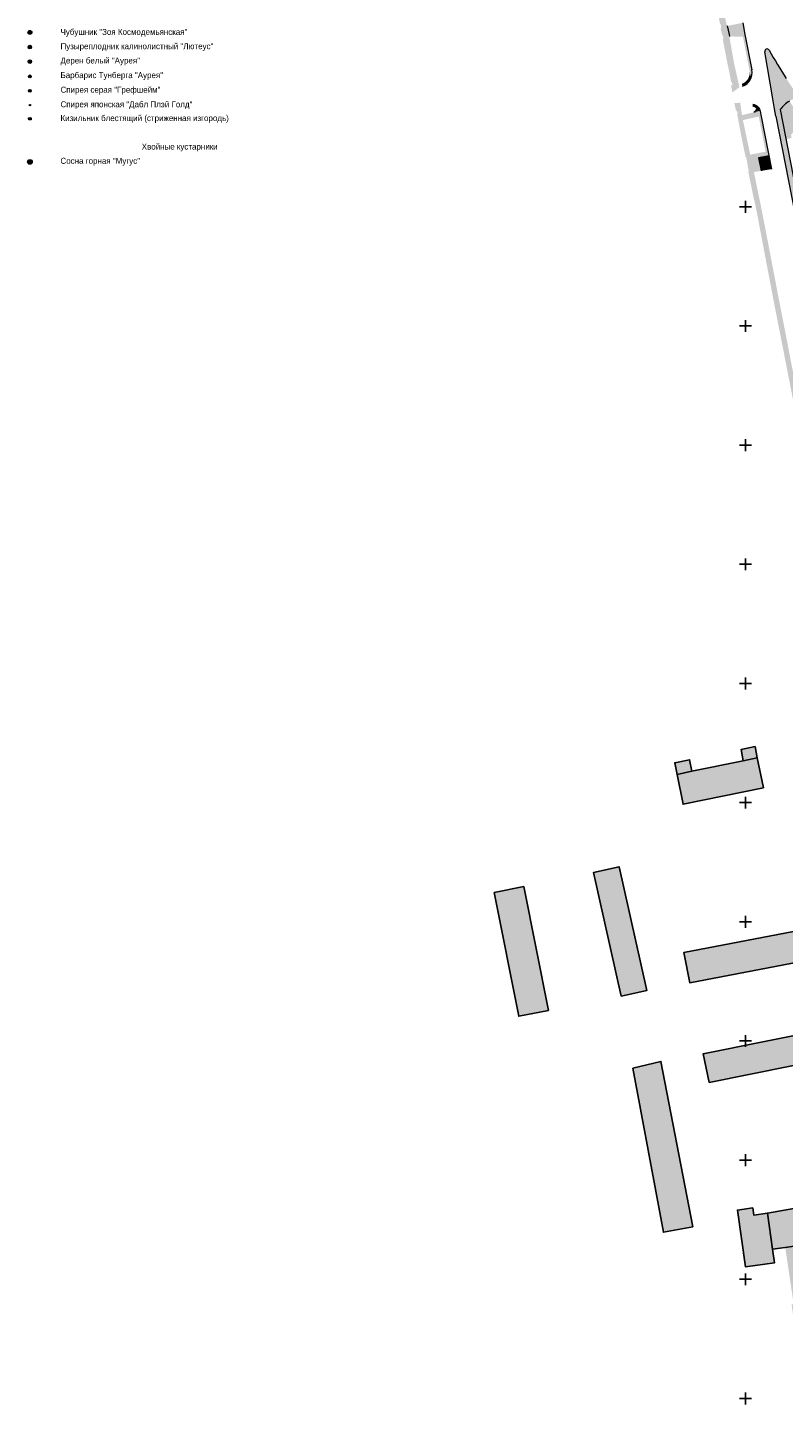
# Model space of a CAD drawing. Header units: millimetres. Extents: x 4385 to 11928, y 17253 to 36963.
# Tile 8 of 256: x 5499 to 5816, y 18248 to 18825. Entities that reach past the tile are written whole.
import ezdxf

# ---------------------------------------------------------------- set-up
doc = ezdxf.new("R2010")
doc.units = ezdxf.units.MM
doc.layers.add('Геоподоснова_34179-21 от 9.08.21$0$Координатные кресты', color=7, linetype='Continuous', lineweight=25)
doc.layers.add('ГП_реконстр_Ботаническая$0$ГП_дороги_УДС', color=205, linetype='Continuous', lineweight=5)
doc.layers.add('ГП_здан_сущ', color=7, linetype='Continuous')
for name, color, linetype, lineweight, true_color in [('ГП_здан_сущ_штриховка', 253, 'Continuous', 0, 0x828282), ('ОЗЕЛ_Ботаническая_Р$0$ГП_рамка', 7, 'Continuous', 15, 0x000000), ('ОЗЕЛ_Ботаническая_Р$0$ОЗЕЛ_растительность', 7, 'Continuous', 5, 0x000000), ('ОЗЕЛ_Ботаническая_Р$0$ОЗЕЛ_растительность_кустарники', 7, 'Continuous', 5, 0x000000)]:
    doc.layers.add(name, color=color, linetype=linetype, lineweight=lineweight, true_color=true_color)
for name, color, linetype, lineweight, true_color, transparency in [('ГП_реконстр_Ботаническая$0$ГП_озел_проект_УДС', 7, 'Continuous', 0, 0xbedfd7, 0.5), ('ГП_реконстр_Ботаническая$0$ГП_тротуары_штриховка_УДС', 7, 'Continuous', 0, 0xd3c4ab, 0.5), ('ОЗЕЛ_Ботаническая_Р$0$ОЗЕЛ_растительность_заливка', 7, 'Continuous', 0, 0x000000, 0.2)]:
    doc.layers.add(name, color=color, linetype=linetype, lineweight=lineweight, true_color=true_color, transparency=transparency)
doc.styles.add('ОЗЕЛ_Ботаническая_Р$0$GENERATED_STYLE_1', font='GOTHIC.TTF')

# ---------------------------------------------------------------- blocks, each defined once
blk = doc.blocks.new('Геоподоснова_34179-21 от 9.08.21$0$KREST')
at = {"layer": 'Геоподоснова_34179-21 от 9.08.21$0$Координатные кресты', "color": 7, "linetype": 'Continuous', "lineweight": 25}
for p, q in [((-2.5, 0), (2.5, 0)), ((0, -2.5), (0, 2.5))]:
    blk.add_line(p, q, dxfattribs=at)
blk = doc.blocks.new('Геоподоснова_34179-21 от 9.08.21$0$KREST_1')
at = {"layer": 'Геоподоснова_34179-21 от 9.08.21$0$Координатные кресты', "color": 7, "linetype": 'Continuous', "lineweight": 25}
for p, q in [((-2.5, 0), (2.5, 0)), ((0, -2.5), (0, 2.5))]:
    blk.add_line(p, q, dxfattribs=at)
blk = doc.blocks.new('Геоподоснова_34179-21 от 9.08.21$0$KREST_2')
at = {"layer": 'Геоподоснова_34179-21 от 9.08.21$0$Координатные кресты', "color": 7, "linetype": 'Continuous', "lineweight": 25}
for p, q in [((-2.5, 0), (2.5, 0)), ((0, -2.5), (0, 2.5))]:
    blk.add_line(p, q, dxfattribs=at)
blk = doc.blocks.new('Геоподоснова_34179-21 от 9.08.21$0$KREST_3')
at = {"layer": 'Геоподоснова_34179-21 от 9.08.21$0$Координатные кресты', "color": 7, "linetype": 'Continuous', "lineweight": 25}
for p, q in [((-2.5, 0), (2.5, 0)), ((0, -2.5), (0, 2.5))]:
    blk.add_line(p, q, dxfattribs=at)
blk = doc.blocks.new('Геоподоснова_34179-21 от 9.08.21$0$KREST_4')
at = {"layer": 'Геоподоснова_34179-21 от 9.08.21$0$Координатные кресты', "color": 7, "linetype": 'Continuous', "lineweight": 25}
for p, q in [((-2.5, 0), (2.5, 0)), ((0, -2.5), (0, 2.5))]:
    blk.add_line(p, q, dxfattribs=at)
blk = doc.blocks.new('Геоподоснова_34179-21 от 9.08.21$0$KREST_5')
at = {"layer": 'Геоподоснова_34179-21 от 9.08.21$0$Координатные кресты', "color": 7, "linetype": 'Continuous', "lineweight": 25}
for p, q in [((-2.5, 0), (2.5, 0)), ((0, -2.5), (0, 2.5))]:
    blk.add_line(p, q, dxfattribs=at)
blk = doc.blocks.new('Геоподоснова_34179-21 от 9.08.21$0$KREST_6')
at = {"layer": 'Геоподоснова_34179-21 от 9.08.21$0$Координатные кресты', "color": 7, "linetype": 'Continuous', "lineweight": 25}
for p, q in [((-2.5, 0), (2.5, 0)), ((0, -2.5), (0, 2.5))]:
    blk.add_line(p, q, dxfattribs=at)
blk = doc.blocks.new('Геоподоснова_34179-21 от 9.08.21$0$KREST_7')
at = {"layer": 'Геоподоснова_34179-21 от 9.08.21$0$Координатные кресты', "color": 7, "linetype": 'Continuous', "lineweight": 25}
for p, q in [((-2.5, 0), (2.5, 0)), ((0, -2.5), (0, 2.5))]:
    blk.add_line(p, q, dxfattribs=at)
blk = doc.blocks.new('Геоподоснова_34179-21 от 9.08.21$0$KREST_8')
at = {"layer": 'Геоподоснова_34179-21 от 9.08.21$0$Координатные кресты', "color": 7, "linetype": 'Continuous', "lineweight": 25}
for p, q in [((-2.5, 0), (2.5, 0)), ((0, -2.5), (0, 2.5))]:
    blk.add_line(p, q, dxfattribs=at)
blk = doc.blocks.new('Геоподоснова_34179-21 от 9.08.21$0$KREST_9')
at = {"layer": 'Геоподоснова_34179-21 от 9.08.21$0$Координатные кресты', "color": 7, "linetype": 'Continuous', "lineweight": 25}
for p, q in [((-2.5, 0), (2.5, 0)), ((0, -2.5), (0, 2.5))]:
    blk.add_line(p, q, dxfattribs=at)
blk = doc.blocks.new('Геоподоснова_34179-21 от 9.08.21$0$KREST_10')
at = {"layer": 'Геоподоснова_34179-21 от 9.08.21$0$Координатные кресты', "color": 7, "linetype": 'Continuous', "lineweight": 25}
for p, q in [((-2.5, 0), (2.5, 0)), ((0, -2.5), (0, 2.5))]:
    blk.add_line(p, q, dxfattribs=at)
blk = doc.blocks.new('Геоподоснова_34179-21 от 9.08.21')
at = {"layer": 'Геоподоснова_34179-21 от 9.08.21$0$Координатные кресты', "color": 7, "linetype": 'Continuous', "lineweight": 25}
for name, p in [('Геоподоснова_34179-21 от 9.08.21$0$KREST_10', (5800, 18750)), ('Геоподоснова_34179-21 от 9.08.21$0$KREST_9', (5800, 18700)), ('Геоподоснова_34179-21 от 9.08.21$0$KREST_8', (5800, 18650)), ('Геоподоснова_34179-21 от 9.08.21$0$KREST_7', (5800, 18600)), ('Геоподоснова_34179-21 от 9.08.21$0$KREST_6', (5800, 18550)), ('Геоподоснова_34179-21 от 9.08.21$0$KREST_5', (5800, 18500)), ('Геоподоснова_34179-21 от 9.08.21$0$KREST_4', (5800, 18450)), ('Геоподоснова_34179-21 от 9.08.21$0$KREST_3', (5800, 18400)), ('Геоподоснова_34179-21 от 9.08.21$0$KREST_2', (5800, 18350)), ('Геоподоснова_34179-21 от 9.08.21$0$KREST_1', (5800, 18300)), ('Геоподоснова_34179-21 от 9.08.21$0$KREST', (5800, 18250))]:
    blk.add_blockref(name, p, dxfattribs=at)
blk = doc.blocks.new('ОЗЕЛ_Ботаническая_Р$0$Дерен_белый_Ауреа')
at = {"layer": 'ОЗЕЛ_Ботаническая_Р$0$ОЗЕЛ_растительность', "transparency": 33554687}
h = blk.add_hatch(color=256, dxfattribs=at)
h.dxf.hatch_style = 1
edge = h.paths.add_edge_path()
edge.add_arc((0, 0), 50, 0, 360)
at = {"layer": 'ОЗЕЛ_Ботаническая_Р$0$ОЗЕЛ_растительность_заливка', "true_color": 0xbfba44, "transparency": 33554559}
h = blk.add_hatch(color=43, dxfattribs=at)
h.dxf.hatch_style = 1
edge = h.paths.add_edge_path()
edge.add_arc((0, 0), 750, 0, 360)
at = {"layer": 'ОЗЕЛ_Ботаническая_Р$0$ОЗЕЛ_растительность'}
for radius in [750, 50]:
    blk.add_circle((0, 0), radius, dxfattribs=at)
blk = doc.blocks.new('ОЗЕЛ_Ботаническая_Р$0$Пузыреплод_калин_Лютеус')
at = {"layer": 'ОЗЕЛ_Ботаническая_Р$0$ОЗЕЛ_растительность', "transparency": 33554687}
h = blk.add_hatch(color=256, dxfattribs=at)
h.dxf.hatch_style = 1
edge = h.paths.add_edge_path()
edge.add_arc((0, 0), 50, 0, 360)
at = {"layer": 'ОЗЕЛ_Ботаническая_Р$0$ОЗЕЛ_растительность_заливка', "true_color": 0xf2cb05, "transparency": 33554559}
h = blk.add_hatch(color=40, dxfattribs=at)
h.dxf.hatch_style = 1
edge = h.paths.add_edge_path()
edge.add_arc((0, 0), 750, 0, 360)
at = {"layer": 'ОЗЕЛ_Ботаническая_Р$0$ОЗЕЛ_растительность'}
for radius in [750, 50]:
    blk.add_circle((0, 0), radius, dxfattribs=at)
blk = doc.blocks.new('ОЗЕЛ_Ботаническая_Р$0$Спирея_серая_Грефшейм')
at = {"layer": 'ОЗЕЛ_Ботаническая_Р$0$ОЗЕЛ_растительность', "transparency": 33554687}
h = blk.add_hatch(color=256, dxfattribs=at)
h.dxf.hatch_style = 1
edge = h.paths.add_edge_path()
edge.add_arc((0, 0), 35, 0, 360)
at = {"layer": 'ОЗЕЛ_Ботаническая_Р$0$ОЗЕЛ_растительность_заливка', "true_color": 0x7c9464, "transparency": 33554559}
h = blk.add_hatch(color=65, dxfattribs=at)
h.dxf.hatch_style = 1
edge = h.paths.add_edge_path()
edge.add_arc((0, 0), 560, 0, 360)
at = {"layer": 'ОЗЕЛ_Ботаническая_Р$0$ОЗЕЛ_растительность'}
for radius in [560, 35]:
    blk.add_circle((0, 0), radius, dxfattribs=at)
blk = doc.blocks.new('ОЗЕЛ_Ботаническая_Р$0$Чубушник_Зоя_Космодем')
at = {"layer": 'ОЗЕЛ_Ботаническая_Р$0$ОЗЕЛ_растительность', "transparency": 33554687}
h = blk.add_hatch(color=256, dxfattribs=at)
h.dxf.hatch_style = 1
edge = h.paths.add_edge_path()
edge.add_arc((0, 0), 50, 0, 360)
at = {"layer": 'ОЗЕЛ_Ботаническая_Р$0$ОЗЕЛ_растительность_заливка', "true_color": 0x768c27, "transparency": 33554559}
h = blk.add_hatch(color=67, dxfattribs=at)
h.dxf.hatch_style = 1
edge = h.paths.add_edge_path()
edge.add_arc((0, 0), 830, 0, 360)
at = {"layer": 'ОЗЕЛ_Ботаническая_Р$0$ОЗЕЛ_растительность'}
for radius in [830, 50]:
    blk.add_circle((0, 0), radius, dxfattribs=at)
blk = doc.blocks.new('ОЗЕЛ_Ботаническая_Р$0$сосна_горн_мугус')
at = {"layer": 'ОЗЕЛ_Ботаническая_Р$0$ОЗЕЛ_растительность', "transparency": 33554687}
h = blk.add_hatch(color=256, dxfattribs=at)
h.dxf.hatch_style = 1
edge = h.paths.add_edge_path()
edge.add_arc((0, 0), 35, 0, 360)
at = {"layer": 'ОЗЕЛ_Ботаническая_Р$0$ОЗЕЛ_растительность_заливка', "true_color": 0x334633, "transparency": 33554559}
h = blk.add_hatch(color=89, dxfattribs=at)
h.dxf.hatch_style = 1
edge = h.paths.add_edge_path()
edge.add_arc((0, 0), 980, 0, 360)
at = {"layer": 'ОЗЕЛ_Ботаническая_Р$0$ОЗЕЛ_растительность', "color": 108, "lineweight": 5, "true_color": 0x11271b}
blk.add_lwpolyline([(219, -765), (231, -763), (271, -710), (323, -698), (386, -701), (429, -624), (481, -587), (595, -602), (676, -641), (616, -574), (574, -507), (590, -458), (656, -402), (717, -330), (727, -261), (779, -100), (934, -63), (783, -36), (758, -15), (736, 56), (746, 130), (720, 241), (672, 307), (664, 392), (609, 435), (543, 513), (492, 520), (481, 545), (504, 634), (412, 564), (405, 621)], dxfattribs=at)
at = {"layer": 'ОЗЕЛ_Ботаническая_Р$0$ОЗЕЛ_растительность', "color": 108, "lineweight": 0, "true_color": 0x11271b}
blk.add_lwpolyline([(377, -588), (381, -581), (466, -522), (515, -528), (507, -516), (536, -422), (612, -358), (658, -304), (666, -247), (724, -68), (704, -50), (673, 51), (675, 69)], dxfattribs=at)
at = {"layer": 'ОЗЕЛ_Ботаническая_Р$0$ОЗЕЛ_растительность'}
for radius in [980, 35]:
    blk.add_circle((0, 0), radius, dxfattribs=at)
blk = doc.blocks.new('ОЗЕЛ_Ботаническая_Р$0$Спирея_япон_Дабл_плей_голд')
at = {"layer": 'ОЗЕЛ_Ботаническая_Р$0$ОЗЕЛ_растительность', "transparency": 33554687}
h = blk.add_hatch(color=256, dxfattribs=at)
h.dxf.hatch_style = 1
edge = h.paths.add_edge_path()
edge.add_arc((0, 0), 25, 0, 360)
at = {"layer": 'ОЗЕЛ_Ботаническая_Р$0$ОЗЕЛ_растительность_заливка', "true_color": 0xf2b84b, "transparency": 33554559}
h = blk.add_hatch(color=43, dxfattribs=at)
h.dxf.hatch_style = 1
edge = h.paths.add_edge_path()
edge.add_arc((0, 0), 300, 0, 360)
at = {"layer": 'ОЗЕЛ_Ботаническая_Р$0$ОЗЕЛ_растительность'}
for radius in [300, 25]:
    blk.add_circle((0, 0), radius, dxfattribs=at)
blk = doc.blocks.new('ОЗЕЛ_Ботаническая_Р$0$кизильник_блест_изгородь')
at = {"layer": 'ОЗЕЛ_Ботаническая_Р$0$ОЗЕЛ_растительность', "transparency": 33554687}
h = blk.add_hatch(color=256, dxfattribs=at)
h.dxf.hatch_style = 1
edge = h.paths.add_edge_path()
edge.add_arc((0, 0), 25, 0, 360)
at = {"layer": 'ОЗЕЛ_Ботаническая_Р$0$ОЗЕЛ_растительность_заливка', "true_color": 0xa3b372, "transparency": 33554559}
h = blk.add_hatch(color=73, dxfattribs=at)
h.dxf.hatch_style = 1
h.paths.add_polyline_path([(-501, -200), (-501, -80), (-456, -70), (-501, -60), (-501, 200), (-342, 200), (-332, 157), (-323, 200), (88, 200), (102, 151), (116, 200), (194, 200), (201, 181), (208, 200), (499, 200), (499, 127), (458, 118), (499, 107), (499, -200), (249, -200), (244, -172), (239, -200), (-258, -200), (-261, -180), (-265, -200), (-318, -200), (-327, -148), (-338, -200)])
at = {"layer": 'ОЗЕЛ_Ботаническая_Р$0$ОЗЕЛ_растительность'}
blk.add_lwpolyline([(-501, -200), (-501, -80), (-456, -70), (-501, -60), (-501, 200), (-342, 200), (-332, 157), (-323, 200), (88, 200), (102, 151), (116, 200), (194, 200), (201, 181), (208, 200), (499, 200), (499, 127), (458, 118), (499, 107), (499, -200), (249, -200), (244, -172), (239, -200), (-258, -200), (-261, -180), (-265, -200), (-318, -200), (-327, -148), (-338, -200)], close=True, dxfattribs=at)
blk.add_circle((0, 0), 25, dxfattribs=at)
blk = doc.blocks.new('ОЗЕЛ_Ботаническая_Р$0$Барбарис_тунберга_Ауреа')
at = {"layer": 'ОЗЕЛ_Ботаническая_Р$0$ОЗЕЛ_растительность', "transparency": 33554687}
h = blk.add_hatch(color=256, dxfattribs=at)
h.dxf.hatch_style = 1
edge = h.paths.add_edge_path()
edge.add_arc((0, 0), 50, 0, 360)
at = {"layer": 'ОЗЕЛ_Ботаническая_Р$0$ОЗЕЛ_растительность_заливка', "true_color": 0xb9bf04, "transparency": 33554559}
h = blk.add_hatch(color=52, dxfattribs=at)
h.dxf.hatch_style = 1
edge = h.paths.add_edge_path()
edge.add_arc((0, 0), 600, 0, 360)
at = {"layer": 'ОЗЕЛ_Ботаническая_Р$0$ОЗЕЛ_растительность'}
for radius in [600, 50]:
    blk.add_circle((0, 0), radius, dxfattribs=at)
blk = doc.blocks.new('ОЗЕЛ_Ботаническая_Р')
at = {"layer": 'ОЗЕЛ_Ботаническая_Р$0$ОЗЕЛ_растительность_кустарники', "xscale": 0.001, "yscale": 0.001, "zscale": 0.001}
for name, p in [('ОЗЕЛ_Ботаническая_Р$0$Чубушник_Зоя_Космодем', (5499.79, 18823.16)), ('ОЗЕЛ_Ботаническая_Р$0$Пузыреплод_калин_Лютеус', (5499.79, 18817)), ('ОЗЕЛ_Ботаническая_Р$0$Дерен_белый_Ауреа', (5499.79, 18810.92)), ('ОЗЕЛ_Ботаническая_Р$0$Спирея_серая_Грефшейм', (5499.79, 18798.69)), ('ОЗЕЛ_Ботаническая_Р$0$Спирея_япон_Дабл_плей_голд', (5499.79, 18792.66)), ('ОЗЕЛ_Ботаническая_Р$0$сосна_горн_мугус', (5499.79, 18768.82))]:
    blk.add_blockref(name, p, dxfattribs=at)
at = {"layer": 'ОЗЕЛ_Ботаническая_Р$0$ОЗЕЛ_растительность_кустарники'}
for name, p, xscale, yscale, zscale, rotation in [('ОЗЕЛ_Ботаническая_Р$0$Барбарис_тунберга_Ауреа', (5499.79, 18804.7), 0.001, 0.001, 0.001, 200.6069710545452), ('ОЗЕЛ_Ботаническая_Р$0$кизильник_блест_изгородь', (5499.78, 18787.14), 0.0009999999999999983, 0.0009999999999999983, 0.0009999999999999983, 0.07917602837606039), ('ОЗЕЛ_Ботаническая_Р$0$кизильник_блест_изгородь', (5499.79, 18786.74), 0.0009999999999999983, 0.0009999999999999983, 0.0009999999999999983, 0.07917602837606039)]:
    blk.add_blockref(name, p, dxfattribs=dict(at, xscale=xscale, yscale=yscale, zscale=zscale, rotation=rotation))
at = {"layer": 'ОЗЕЛ_Ботаническая_Р$0$ГП_рамка', "char_height": 2.5, "width": 105, "attachment_point": 5, "style": 'ОЗЕЛ_Ботаническая_Р$0$GENERATED_STYLE_1'}
for s, insert in [('\\pxl1,ql;Чубушник "Зоя Космодемьянская"', (5562.64, 18823)), ('\\pxl1,ql;Пузыреплодник калинолистный "Лютеус"', (5562.64, 18817)), ('\\pxl1,ql;Дерен белый "Аурея"', (5562.64, 18811)), ('\\pxl1,ql;Барбарис Тунберга "Аурея"', (5562.64, 18804.86)), ('\\pxl1,ql;Спирея серая "Грефшейм"', (5562.64, 18798.74)), ('\\pxl1,ql;Спирея японская "Дабл Плэй Голд"', (5562.64, 18792.62)), ('\\pxl1,ql;Кизильник блестящий (стриженная изгородь)', (5562.64, 18786.83)), ('\\pxqc;Хвойные кустарники', (5562.64, 18774.88)), ('\\pxl1,ql;Сосна горная "Мугус"', (5562.64, 18768.91))]:
    blk.add_mtext(s, dxfattribs=dict(at, insert=insert))
blk = doc.blocks.new('ГП_реконстр_Ботаническая')
at = {"layer": 'ГП_реконстр_Ботаническая$0$ГП_озел_проект_УДС'}
h = blk.add_hatch(color=256, dxfattribs=at)
h.dxf.hatch_style = 1
h.paths.add_polyline_path([(5802.3, 18803.96), (5798.92, 18821.37), (5793.22, 18821.49), (5793.09, 18822.32), (5792.28, 18825.89), (5798.94, 18827.19), (5799.75, 18822.35), (5802.65, 18807.4)])
h = blk.add_hatch(color=256, dxfattribs=at)
h.dxf.hatch_style = 1
h.paths.add_polyline_path([(5802.3, 18803.96), (5801.68, 18807.14, -0.366562), (5798.43, 18801.55), (5798.77, 18800.61), (5798.96, 18800.68, 0.203047)])
h = blk.add_hatch(color=256, dxfattribs=at)
h.dxf.hatch_style = 1
h.paths.add_polyline_path([(5802.7, 18807.07), (5802.65, 18807.39), (5802.3, 18803.96, 0.133339)])
h = blk.add_hatch(color=256, dxfattribs=at)
h.dxf.hatch_style = 1
h.paths.add_polyline_path([(5804.72, 18790.93), (5804.69, 18790.99), (5804.34, 18791.37), (5803.93, 18791.68), (5803.62, 18791.83), (5803.23, 18791.97), (5802.91, 18792.02), (5803.03, 18793.02), (5803.11, 18793.01), (5803.23, 18792.99), (5803.33, 18792.97), (5803.41, 18792.95), (5803.54, 18792.92), (5803.62, 18792.9), (5803.77, 18792.85), (5803.85, 18792.82), (5804.01, 18792.76), (5804.18, 18792.68), (5804.45, 18792.53), (5804.52, 18792.49), (5804.6, 18792.44), (5804.71, 18792.36), (5804.88, 18792.23), (5804.93, 18792.19), (5804.98, 18792.14), (5805.04, 18792.1), (5805.13, 18792.01), (5805.28, 18791.85), (5805.37, 18791.74), (5804.93, 18791.19)])
h = blk.add_hatch(color=256, dxfattribs=at)
h.dxf.hatch_style = 1
h.paths.add_polyline_path([(5818.48, 18794.36, 0.000019), (5818.48, 18794.36), (5817.1, 18793.37), (5817.09, 18793.38, 0.00747), (5816.71, 18793.06), (5816.71, 18793.05), (5816.43, 18792.82, 0.001017), (5816.37, 18792.77), (5816.19, 18792.59), (5816.18, 18792.6, 0.00747), (5815.82, 18792.25), (5815.82, 18792.25), (5815.54, 18791.98, 0.000861), (5815.5, 18791.94), (5815.33, 18791.75), (5815.33, 18791.75, 0.00747), (5814.99, 18791.38), (5815, 18791.38), (5814.72, 18791.07, 0.000392), (5814.7, 18791.05), (5814.7, 18791.05), (5814.7, 18791.05), (5814.69, 18791.04), (5814.54, 18790.85), (5814.53, 18790.85, 0.001564), (5814.47, 18790.77), (5814.47, 18790.76), (5816.87, 18778.45), (5817.72, 18778.61), (5819.22, 18778.88), (5819.15, 18779.79), (5819.17, 18780.41), (5820.49, 18781.67), (5823.77, 18783.15), (5825.22, 18783.8), (5827.56, 18781.07), (5826.11, 18780.43), (5827.01, 18779.39), (5860.21, 18744.1), (5881.27, 18722.09), (5882.91, 18720.11), (5884.23, 18720.86), (5882.32, 18723.17), (5874.05, 18731.7), (5866.77, 18739.33), (5849.34, 18757.91), (5828.28, 18780.23), (5824.7, 18784.41), (5823.13, 18786.93), (5822.07, 18788.62)])
h = blk.add_hatch(color=256, dxfattribs=at)
h.dxf.hatch_style = 1
h.paths.add_polyline_path([(5803.53, 18764.55), (5801.98, 18771.88), (5808.43, 18773.12), (5808.81, 18771.15), (5805.45, 18770.5), (5806.5, 18765.06)])
at = {"layer": 'ГП_реконстр_Ботаническая$0$ГП_тротуары_штриховка_УДС'}
h = blk.add_hatch(color=256, dxfattribs=at)
h.dxf.hatch_style = 1
h.paths.add_polyline_path([(5789.84, 18835.75), (5787.09, 18850.52), (5785.08, 18861.41), (5782.9, 18873.48), (5780.26, 18872.92), (5781.96, 18864.24), (5784.98, 18849.55), (5789.31, 18826.75), (5789.5, 18826.78), (5789.8, 18825.13), (5789.8, 18825.11), (5789.5, 18825.06), (5789.54, 18824.77), (5790.19, 18822.2), (5793.08, 18822.32), (5792.25, 18825.88), (5792.25, 18825.9), (5792.23, 18825.96)])
h = blk.add_hatch(color=256, dxfattribs=at)
h.dxf.hatch_style = 1
edge = h.paths.add_edge_path()
edge.add_arc((5794.19, 18799.53), 0.25, -77.49471, 100.09975, ccw=False)
edge.add_line((5794.25, 18799.29), (5794.44, 18798.3))
edge.add_line((5794.44, 18798.3), (5794.47, 18798.16))
edge.add_line((5794.47, 18798.16), (5794.47, 18798.15))
edge.add_line((5794.47, 18798.15), (5794.56, 18798.06))
edge.add_line((5794.56, 18798.06), (5797.48, 18800.15))
edge.add_line((5797.48, 18800.15), (5797.4, 18800.51))
edge.add_line((5797.4, 18800.51), (5797.29, 18800.99))
edge.add_line((5797.29, 18800.99), (5797.13, 18801.7))
edge.add_line((5797.13, 18801.7), (5797.02, 18802.18))
edge.add_line((5797.02, 18802.18), (5796.86, 18802.89))
edge.add_line((5796.86, 18802.89), (5796.75, 18803.38))
edge.add_line((5796.75, 18803.38), (5796.59, 18804.08))
edge.add_line((5796.59, 18804.08), (5796.48, 18804.57))
edge.add_line((5796.48, 18804.57), (5796.33, 18805.27))
edge.add_line((5796.33, 18805.27), (5796.22, 18805.76))
edge.add_line((5796.22, 18805.76), (5796.06, 18806.46))
edge.add_line((5796.06, 18806.46), (5795.95, 18806.95))
edge.add_line((5795.95, 18806.95), (5795.79, 18807.65))
edge.add_line((5795.79, 18807.65), (5795.68, 18808.14))
edge.add_line((5795.68, 18808.14), (5795.52, 18808.84))
edge.add_line((5795.52, 18808.84), (5795.41, 18809.33))
edge.add_line((5795.41, 18809.33), (5795.25, 18810.04))
edge.add_line((5795.25, 18810.04), (5795.17, 18810.39))
edge.add_line((5795.17, 18810.39), (5795.15, 18810.53))
edge.add_line((5795.15, 18810.53), (5795.02, 18811.24))
edge.add_line((5795.02, 18811.24), (5794.93, 18811.73))
edge.add_line((5794.93, 18811.73), (5794.81, 18812.44))
edge.add_line((5794.81, 18812.44), (5794.72, 18812.93))
edge.add_line((5794.72, 18812.93), (5794.6, 18813.64))
edge.add_line((5794.6, 18813.64), (5794.51, 18814.13))
edge.add_line((5794.51, 18814.13), (5794.39, 18814.84))
edge.add_line((5794.39, 18814.84), (5794.3, 18815.34))
edge.add_line((5794.3, 18815.34), (5794.18, 18816.05))
edge.add_line((5794.18, 18816.05), (5794.09, 18816.54))
edge.add_line((5794.09, 18816.54), (5793.97, 18817.25))
edge.add_line((5793.97, 18817.25), (5793.88, 18817.74))
edge.add_line((5793.88, 18817.74), (5793.76, 18818.45))
edge.add_line((5793.76, 18818.45), (5793.67, 18818.95))
edge.add_line((5793.67, 18818.95), (5793.55, 18819.66))
edge.add_line((5793.55, 18819.66), (5793.46, 18820.15))
edge.add_line((5793.46, 18820.15), (5793.34, 18820.86))
edge.add_line((5793.34, 18820.86), (5793.25, 18821.35))
edge.add_line((5793.25, 18821.35), (5793.22, 18821.49))
edge.add_line((5793.22, 18821.49), (5793.12, 18822.06))
edge.add_line((5793.12, 18822.06), (5793.08, 18822.32))
edge.add_line((5793.08, 18822.32), (5792.41, 18822.29))
edge.add_line((5792.41, 18822.29), (5791.79, 18822.27))
edge.add_line((5791.79, 18822.27), (5790.19, 18822.2))
edge.add_line((5790.19, 18822.2), (5790.19, 18822.2))
edge.add_line((5790.19, 18822.2), (5790.23, 18821.92))
edge.add_line((5790.23, 18821.92), (5790.5, 18821.97))
edge.add_line((5790.5, 18821.97), (5790.68, 18820.97))
edge.add_line((5790.68, 18820.97), (5790.77, 18820.51))
edge.add_line((5790.77, 18820.51), (5790.44, 18820.45))
edge.add_line((5790.44, 18820.45), (5790.59, 18819.67))
edge.add_line((5790.59, 18819.67), (5790.6, 18819.58))
edge.add_line((5790.6, 18819.58), (5790.62, 18819.47))
edge.add_line((5790.62, 18819.47), (5790.81, 18818.49))
edge.add_line((5790.81, 18818.49), (5791.49, 18814.98))
edge.add_line((5791.49, 18814.98), (5791.68, 18814))
edge.add_line((5791.68, 18814), (5791.87, 18813.02))
edge.add_line((5791.87, 18813.02), (5792.06, 18812.04))
edge.add_line((5792.06, 18812.04), (5792.08, 18811.93))
edge.add_line((5792.08, 18811.93), (5792.22, 18811.25))
edge.add_line((5792.22, 18811.25), (5792.25, 18811.06))
edge.add_line((5792.25, 18811.06), (5792.44, 18810.12))
edge.add_line((5792.44, 18810.12), (5792.48, 18809.89))
edge.add_line((5792.48, 18809.89), (5792.61, 18809.29))
edge.add_line((5792.61, 18809.29), (5792.77, 18808.56))
edge.add_line((5792.77, 18808.56), (5792.78, 18808.51))
edge.add_line((5792.78, 18808.51), (5792.82, 18808.32))
edge.add_line((5792.82, 18808.32), (5793.02, 18807.34))
edge.add_line((5793.02, 18807.34), (5793.23, 18806.36))
edge.add_line((5793.23, 18806.36), (5793.26, 18806.21))
edge.add_line((5793.26, 18806.21), (5793.43, 18805.31))
edge.add_line((5793.43, 18805.31), (5793.56, 18804.58))
edge.add_line((5793.56, 18804.58), (5793.57, 18804.53))
edge.add_line((5793.57, 18804.53), (5793.61, 18804.33))
edge.add_line((5793.61, 18804.33), (5793.79, 18803.35))
edge.add_line((5793.79, 18803.35), (5793.97, 18802.36))
edge.add_line((5793.97, 18802.36), (5793.99, 18802.28))
edge.add_line((5793.99, 18802.28), (5794.28, 18802.34))
edge.add_line((5794.28, 18802.34), (5794.3, 18802.35))
edge.add_line((5794.3, 18802.35), (5794.58, 18801.05))
edge.add_line((5794.58, 18801.05), (5793.92, 18800.91))
edge.add_line((5793.92, 18800.91), (5794.15, 18799.78))
edge.add_line((5794.15, 18799.78), (5794.15, 18799.78))
h = blk.add_hatch(color=256, dxfattribs=at)
h.dxf.hatch_style = 1
h.paths.add_polyline_path([(5819.33, 18800.44, -0.004845), (5817.12, 18803.78, -0.016901), (5809.93, 18815.73, 0.796312), (5808.06, 18815.19), (5808.11, 18814.89), (5808.2, 18814.4), (5808.32, 18813.71), (5808.4, 18813.21), (5808.52, 18812.52), (5808.61, 18812.03), (5808.73, 18811.34), (5808.81, 18810.85), (5808.93, 18810.16), (5809.02, 18809.67), (5809.14, 18808.98), (5809.22, 18808.48), (5809.34, 18807.79), (5809.43, 18807.3), (5809.55, 18806.61), (5809.63, 18806.11), (5809.75, 18805.43), (5809.75, 18805.43), (5809.83, 18804.93), (5809.84, 18804.93), (5809.95, 18804.24), (5809.95, 18804.24), (5810.03, 18803.75), (5810.04, 18803.75), (5810.16, 18803.06), (5810.24, 18802.57), (5810.24, 18802.57), (5810.36, 18801.88), (5810.44, 18801.38), (5810.44, 18801.38), (5810.56, 18800.69), (5810.64, 18800.2), (5810.64, 18800.2), (5810.76, 18799.51), (5810.84, 18799.01), (5810.84, 18799.01), (5810.96, 18798.32), (5811.04, 18797.83), (5811.16, 18797.14), (5811.25, 18796.65), (5811.36, 18795.96), (5811.45, 18795.46), (5811.56, 18794.77), (5811.65, 18794.28), (5811.76, 18793.59), (5811.85, 18793.1), (5811.91, 18792.75), (5811.97, 18792.41), (5812.05, 18791.91), (5812.17, 18791.22), (5812.25, 18790.73), (5812.37, 18790.04), (5812.45, 18789.54), (5812.57, 18788.85), (5812.65, 18788.36), (5812.7, 18788.09), (5812.7, 18788.09), (5812.91, 18788.45), (5813.16, 18788.89), (5813.23, 18789.01), (5813.29, 18789.11), (5813.53, 18789.48), (5813.81, 18789.89), (5813.93, 18790.07), (5813.96, 18790.11), (5814.13, 18790.32), (5814.23, 18790.45), (5814.23, 18790.45), (5814.47, 18790.76), (5814.47, 18790.77, -0.005428), (5814.7, 18791.05), (5814.71, 18791.06), (5814.72, 18791.07, -0.0175), (5815.5, 18791.94), (5815.52, 18791.96), (5815.54, 18791.98, -0.017132), (5816.37, 18792.77), (5816.4, 18792.79), (5816.43, 18792.82, -0.016994), (5817.3, 18793.54), (5817.35, 18793.58), (5817.4, 18793.62, -0.016066), (5818.28, 18794.24), (5818.35, 18794.28), (5818.43, 18794.33, -0.01515), (5819.3, 18794.85), (5819.38, 18794.9), (5819.39, 18794.91), (5819.5, 18794.96, -0.014115), (5820.34, 18795.39), (5820.47, 18795.46), (5820.61, 18795.52, -0.012843), (5821.41, 18795.85), (5821.56, 18795.92), (5821.57, 18795.92), (5821.76, 18795.99, -0.0084), (5822.29, 18796.17, -0.006298)])
h = blk.add_hatch(color=256, dxfattribs=at)
h.dxf.hatch_style = 1
h.paths.add_polyline_path([(5811.76, 18722.89), (5808.15, 18741.7), (5806.56, 18749.83), (5803.54, 18764.53), (5802.1, 18771.33), (5798.91, 18786.37), (5806.55, 18788.12), (5806.1, 18790.29), (5798.53, 18788.45), (5797.76, 18793.65), (5795.33, 18793.53), (5796.04, 18790.22), (5796.43, 18790.29), (5796.68, 18788.98), (5796.49, 18788.94), (5797.41, 18784.03), (5798.22, 18779.77), (5800.05, 18770.72), (5800.31, 18770.77), (5800.54, 18769.5), (5801.1, 18766.32), (5801.37, 18764.99), (5801.12, 18764.95), (5803.38, 18753.92), (5804.29, 18750.03), (5807.53, 18733.02), (5809.85, 18720.79), (5811.9, 18710.05), (5821.9, 18659.06), (5825.66, 18659.76), (5826.67, 18654.87), (5828.3, 18655.12), (5826.77, 18662.78), (5823.5, 18662.12), (5819.99, 18680.48), (5818.9, 18685.89), (5817.18, 18694.91), (5813.6, 18713.22)])
h = blk.add_hatch(color=256, dxfattribs=at)
h.dxf.hatch_style = 1
h.paths.add_polyline_path([(5806.07, 18790.41, 0.105457), (5805.37, 18791.74), (5804.93, 18791.19), (5804.72, 18790.93), (5803.73, 18789.71), (5806.1, 18790.29), (5806.08, 18790.37)])
h = blk.add_hatch(color=256, dxfattribs=at)
h.dxf.hatch_style = 1
h.paths.add_polyline_path([(5813.81, 18789.89), (5813.53, 18789.48), (5813.29, 18789.11), (5813.29, 18789.11), (5813.23, 18789.01), (5813.16, 18788.89), (5812.91, 18788.45), (5812.7, 18788.09), (5832.99, 18684.07), (5833.23, 18682.82), (5833.26, 18682.66), (5833.34, 18682.35), (5833.42, 18682.05), (5833.61, 18681.5), (5833.74, 18681.17), (5834.14, 18680.38), (5834.36, 18680.01), (5834.67, 18679.57), (5834.96, 18679.2), (5835.22, 18678.91), (5835.44, 18678.68), (5835.7, 18678.43), (5836.31, 18677.93), (5836.66, 18677.68), (5837.07, 18677.43), (5837.21, 18677.35), (5837.49, 18677.21), (5837.76, 18677.07), (5838.33, 18676.84), (5838.77, 18676.69), (5839.23, 18676.57), (5839.64, 18676.48), (5840.1, 18676.41), (5840.4, 18676.38), (5840.74, 18676.36), (5841.22, 18676.35), (5841.48, 18676.36), (5842.16, 18676.42), (5842.54, 18676.49), (5843, 18676.58), (5843.35, 18676.68), (5843.66, 18676.78), (5840.84, 18686.31), (5840.45, 18686.99), (5844.32, 18689.72), (5843.49, 18690.17), (5843.22, 18690.02), (5842.9, 18689.85), (5842.46, 18689.62), (5841.83, 18689.27), (5841.39, 18689.04), (5841.39, 18689.04), (5841.08, 18688.86), (5841.08, 18688.86), (5835.65, 18685.93), (5834.9, 18686.04), (5814.47, 18790.76), (5814.23, 18790.45), (5814.13, 18790.32), (5813.96, 18790.11), (5813.95, 18790.1), (5813.93, 18790.07)])
at = {"layer": 'ГП_реконстр_Ботаническая$0$ГП_дороги_УДС'}
for p, q in [((5798.94, 18827.19), (5799.75, 18822.35)), ((5799.75, 18822.35), (5802.65, 18807.4)), ((5811.46, 18795.29), (5808.07, 18815.08)), ((5812.19, 18791.08), (5811.46, 18795.29)), ((5805.37, 18791.74), (5803.73, 18789.71)), ((5806.14, 18790.13), (5806.59, 18787.82)), ((5806.59, 18787.82), (5810.88, 18765.81)), ((5812.7, 18788.09), (5812.19, 18791.08)), ((5812.7, 18788.09), (5833.23, 18682.82)), ((5814.47, 18790.77), (5834.9, 18686.04))]:
    blk.add_line(p, q, dxfattribs=at)
at = {"layer": 'ГП_реконстр_Ботаническая$0$ГП_дороги_УДС', "flags": 128}
for points in [[(5792.28, 18825.89), (5793.09, 18822.32), (5793.22, 18821.49)], [(5803.73, 18789.71), (5803.73, 18789.71), (5803.48, 18789.65)], [(5809.81, 18771.35), (5805.45, 18770.5), (5806.5, 18765.06)]]:
    blk.add_lwpolyline(points, dxfattribs=at)
at = {"layer": 'ГП_реконстр_Ботаническая$0$ГП_дороги_УДС'}
for centre, radius, start, end in [((5809.06, 18815.25), 1, 29.07744, 189.72542), ((5990.32, 18916.04), 206.4, 209.07744, 212.95055), ((5796.76, 18806.26), 6, 289.57372, 10.98139), ((5827.5, 18780.26), 16.74, 122.60742, 141.10473)]:
    blk.add_arc(centre, radius, start, end, dxfattribs=at)
at = {"layer": 'ГП_реконстр_Ботаническая$0$ГП_дороги_УДС', "extrusion": (0, 0, -1)}
for start, end in [(96.79369, 140.33281), (140.33281, 168.95812)]:
    blk.add_arc((-5802.6, 18789.44), 3.6, start, end, dxfattribs=at)
at = {"layer": 'ГП_реконстр_Ботаническая$0$ГП_озел_проект_УДС', "extrusion": (0, 0, -1)}
blk.add_solid([(-5808.81, 18771.15), (-5809.8, 18771.35), (-5805.55, 18787.89), (-5806.53, 18788.12)], dxfattribs=at)
at = {"layer": 'ГП_реконстр_Ботаническая$0$ГП_тротуары_штриховка_УДС', "extrusion": (0, 0, -1)}
blk.add_solid([(-5809.81, 18771.35), (-5805.45, 18770.5), (-5810.88, 18765.81), (-5806.5, 18765.06)], dxfattribs=at)

msp = doc.modelspace()

# ---------------------------------------------------------------- hatches: boundary and pattern name
at = {"layer": 'ГП_здан_сущ_штриховка', "linetype": 'Continuous'}
h = msp.add_hatch(color=256, dxfattribs=at)
h.paths.add_polyline_path([(5777.526, 18513.146), (5771.271, 18511.875), (5773.845, 18499.323), (5807.496, 18506.235), (5804.958, 18518.766), (5799.052, 18517.559)])
h.paths.add_polyline_path([(5799.052, 18517.559), (5798.201, 18522.34), (5804.037, 18523.496), (5804.958, 18518.766)])
h.paths.add_polyline_path([(5777.526, 18513.146), (5776.573, 18517.971), (5770.318, 18516.766), (5771.271, 18511.875)])
for points in [[(5747.856, 18418.835), (5758.606, 18421.25), (5746.958, 18473.097), (5736.208, 18470.682)], [(5694.531, 18462.312), (5706.967, 18464.785), (5717.294, 18412.848), (5704.858, 18410.375)], [(5826.77, 18447.201), (5829.194, 18434.535), (5776.605, 18424.469), (5774.183, 18437.184)], [(5784.759, 18382.622), (5782.294, 18394.622), (5834.327, 18405.1), (5836.725, 18393.032)], [(5752.705, 18388.657), (5764.54, 18391.416), (5777.897, 18322.065), (5765.588, 18319.725)]]:
    msp.add_hatch(color=256, dxfattribs=at).paths.add_polyline_path(points)
h = msp.add_hatch(color=256, dxfattribs=at)
h.paths.add_polyline_path([(5811.35, 18312.624), (5812.162, 18306.922), (5800.023, 18305.198), (5796.639, 18329.03), (5803.038, 18329.943), (5803.459, 18326.982), (5809.201, 18327.78)])
h.paths.add_polyline_path([(5816.669, 18313.396), (5824.168, 18314.518), (5826.325, 18314.841), (5835.247, 18316.168), (5832.851, 18331.966), (5809.201, 18327.78), (5811.35, 18312.624)])
h.paths.add_polyline_path([(5863.187, 18317.217), (5856.329, 18316.422), (5853.49, 18337.31), (5832.518, 18334.248), (5832.851, 18331.966), (5835.625, 18313.37), (5848.805, 18315.248), (5851.249, 18298.07), (5858.933, 18299.119), (5857.282, 18313.152), (5863.568, 18313.883)])
h.paths.add_polyline_path([(5816.669, 18313.396), (5819.771, 18292.519), (5829.239, 18293.751), (5826.325, 18314.841), (5824.168, 18314.518)])
h.paths.add_polyline_path([(5820.198, 18289.531), (5829.627, 18290.959), (5829.239, 18293.751), (5819.771, 18292.519)], flags=17)
h.paths.add_polyline_path([(5820.198, 18289.531), (5829.627, 18290.959), (5829.945, 18288.736), (5852.138, 18291.912), (5851.874, 18293.736), (5859.443, 18294.687), (5863.35, 18295.175), (5865.976, 18276.921), (5822.036, 18270.779), (5819.313, 18289.465)])

# ---------------------------------------------------------------- linework, layer by layer
at = {"layer": 'ГП_здан_сущ'}
for points in [[(5799.052, 18517.559), (5798.201, 18522.34), (5804.037, 18523.496), (5804.958, 18518.766)], [(5777.526, 18513.146), (5776.573, 18517.971), (5770.318, 18516.766), (5771.271, 18511.875)], [(5777.526, 18513.146), (5771.271, 18511.875), (5773.845, 18499.323), (5807.496, 18506.235), (5804.958, 18518.766), (5799.052, 18517.559)], [(5747.856, 18418.835), (5758.606, 18421.25), (5746.958, 18473.097), (5736.208, 18470.682)], [(5694.531, 18462.312), (5706.967, 18464.785), (5717.294, 18412.848), (5704.858, 18410.375)], [(5826.77, 18447.201), (5829.194, 18434.535), (5776.605, 18424.469), (5774.183, 18437.184)], [(5784.759, 18382.622), (5782.294, 18394.622), (5834.327, 18405.1), (5836.725, 18393.032)], [(5752.705, 18388.657), (5764.54, 18391.416), (5777.897, 18322.065), (5765.588, 18319.725)], [(5816.669, 18313.396), (5824.168, 18314.518), (5826.325, 18314.841), (5835.247, 18316.168), (5832.851, 18331.966), (5809.201, 18327.78), (5811.35, 18312.624)], [(5811.35, 18312.624), (5812.162, 18306.922), (5800.023, 18305.198), (5796.639, 18329.03), (5803.038, 18329.943), (5803.459, 18326.982), (5809.201, 18327.78)]]:
    msp.add_lwpolyline(points, close=True, dxfattribs=at)

# ---------------------------------------------------------------- block references
for name in ['ГП_реконстр_Ботаническая', 'Геоподоснова_34179-21 от 9.08.21']:
    msp.add_blockref(name, (0, 0))

# ---------------------------------------------------------------- next in the draw order: block references
msp.add_blockref('ОЗЕЛ_Ботаническая_Р', (0, 0))

doc.saveas('drawing.dxf')
